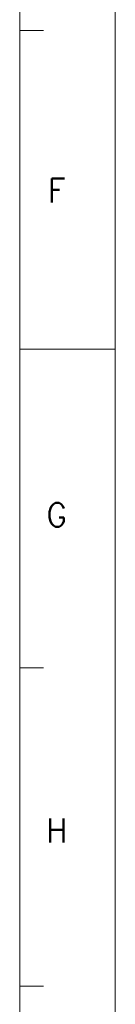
# Model space of a CAD drawing. Header units: millimetres. Extents: x 4497 to 11741, y 5958 to 12619.
# Tile 178 of 256: x 6671 to 6708, y 9292 to 9672. Entities that reach past the tile are written whole.
import ezdxf
from ezdxf.enums import TextEntityAlignment as Align

# ---------------------------------------------------------------- set-up
doc = ezdxf.new("R2010")
doc.units = ezdxf.units.MM
doc.header["$LTSCALE"] = 0.8
doc.layers.get('0').update_dxf_attribs({"linetype": 'CONTINUOUS', "lineweight": 0})
doc.styles.get("Standard").update_dxf_attribs({"font": 'romans.shx', "width": 0.8, "oblique": 5, "bigfont": 'whgtxt.shx'})

msp = doc.modelspace()

# ---------------------------------------------------------------- linework, layer by layer
for p, q in [((6707.863, 10318.607), (6707.863, 8770.898)), ((6671.057, 8807.705), (6671.057, 10281.801)), ((6671.057, 9667.594), (6680.259, 9667.594)), ((6671.057, 9544.753), (6707.863, 9544.753)), ((6671.057, 9421.911), (6680.259, 9421.911)), ((6671.057, 9299.07), (6680.259, 9299.07))]:
    msp.add_line(p, q)

# ---------------------------------------------------------------- texts
at = {"width": 0.933333}
for s, p in [('F', (6685.329, 9605.938)), ('G', (6685.329, 9480.878)), ('H', (6685.329, 9359.18))]:
    msp.add_text(s, height=9.202, dxfattribs=at).set_placement(p, align=Align.MIDDLE_CENTER)

doc.saveas('drawing.dxf')
